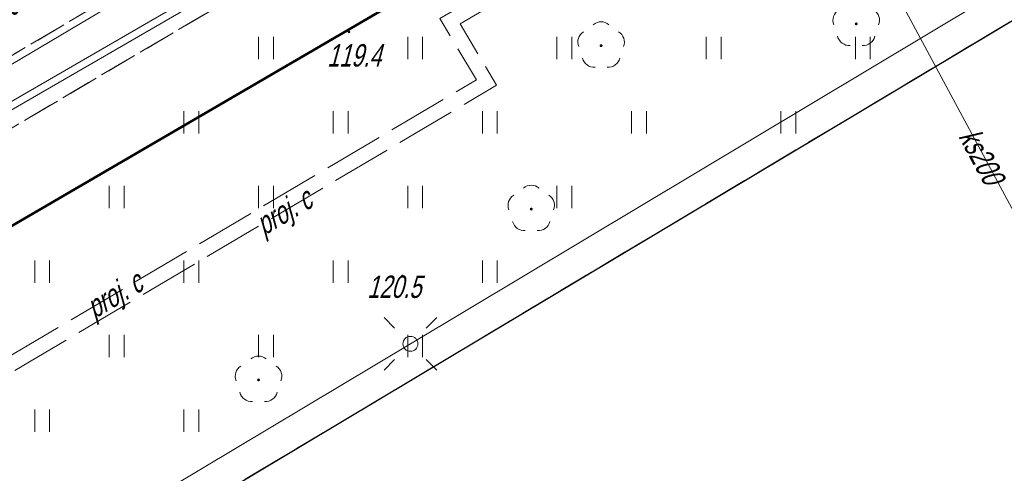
# Model space of a CAD drawing. Extents: x 7463256 to 7464485, y 5957341 to 5958260.
# Tile 209 of 256: x 7464073 to 7464106, y 5957830 to 5957845. Entities that reach past the tile are written whole.
import ezdxf
from ezdxf.enums import TextEntityAlignment as Align

# ---------------------------------------------------------------- set-up
doc = ezdxf.new("R2010")
doc.units = 0
doc.header["$MEASUREMENT"] = 0
for name, pattern in [('1.5_0.5', [2, 1.5, -0.5]), ('218-500', [1, 0.5, -0.5]), ('l219_500', [0]), ('mz1.0_0.5', [1.5, 1, -0.5]), ('mz2.0_0.5', [2.5, 2, -0.5])]:
    doc.linetypes.add(name, pattern=pattern)
doc.layers.get('0').update_dxf_attribs({"color": 2, "linetype": 'CONTINUOUS', "lineweight": 5})
for name, color, linetype in [('218-Granica użytku', 7, 'CONTINUOUS'), ('219-Linia granicy', 7, 'CONTINUOUS'), ('chodnik (powierzchnia)', 7, 'CONTINUOUS'), ('drzewo liściaste (punkt)', 7, 'CONTINUOUS'), ('jezdnia (powierzchnia)', 7, 'CONTINUOUS'), ('krawężnik (linia)', 7, 'CONTINUOUS'), ('latarnia (punkt)', 7, 'CONTINUOUS'), ('przewód ciepłowniczy - projektowany lub w budowie (linia) - ob. projektowany', 7, 'CONTINUOUS'), ('przewód ciepłowniczy - projektowany lub w budowie (linia) - ob. projektowany-Atr1', 7, 'CONTINUOUS'), ('przewód elektroenergetyczny (linia)', 7, 'CONTINUOUS'), ('przewód gazowy (linia)', 7, 'CONTINUOUS'), ('przewód kanalizacyjny (linia)', 7, 'CONTINUOUS'), ('przewód kanalizacyjny (linia)-Atr1', 7, 'CONTINUOUS'), ('punkt o określonej wysokości (sieć wodociągowa)-Atr2', 7, 'CONTINUOUS'), ('punkt wysokościowy naturalny', 7, 'CONTINUOUS'), ('punkt wysokościowy naturalny-Atr2', 7, 'CONTINUOUS'), ('trawnik (powierzchnia)', 7, 'CONTINUOUS'), ('trawnik (powierzchnia) - symbol', 7, 'CONTINUOUS')]:
    doc.layers.add(name, color=color, linetype=linetype)
doc.styles.get("Standard").update_dxf_attribs({"font": 'txt', "width": 0.75})

# ---------------------------------------------------------------- blocks, each defined once
blk = doc.blocks.new('OP021')
at = {"linetype": 'Continuous', "lineweight": 13}
h = blk.add_hatch(color=0, dxfattribs=at)
edge = h.paths.add_edge_path()
edge.add_arc((0, 0), 0.05, 0, 360)
at = {"color": 0, "linetype": 'Continuous', "lineweight": 13}
for centre, start, end in [((0, 0.4), 49.272, 130.728), ((-0.38, 0.124), 121.308, 202.548), ((0.38, 0.124), 337.452, 58.692), ((-0.235, -0.324), 193.221, 274.871), ((0.235, -0.324), 265.129, 346.779)]:
    blk.add_arc(centre, 0.4, start, end, dxfattribs=at)
blk = doc.blocks.new('PW01')
at = {"linetype": 'Continuous', "lineweight": 13}
h = blk.add_hatch(color=0, dxfattribs=at)
edge = h.paths.add_edge_path()
edge.add_arc((0, 0), 0.045, 0, 360)
blk = doc.blocks.new('SM01')
at = {"color": 0, "linetype": 'Continuous', "lineweight": 13}
for p, q in [((-0.53, 0.531), (-0.883, 0.884)), ((0.531, 0.531), (0.884, 0.884)), ((-0.53, -0.53), (-0.883, -0.883)), ((0.531, -0.53), (0.884, -0.883))]:
    blk.add_line(p, q, dxfattribs=at)
blk.add_circle((0, 0), 0.25, dxfattribs=at)
blk = doc.blocks.new('TU04')
at = {"color": 0, "linetype": 'Continuous', "lineweight": 13}
for p, q in [((0, 0), (0, 0.75)), ((0.5, 0), (0.5, 0.75))]:
    blk.add_line(p, q, dxfattribs=at)

msp = doc.modelspace()

# ---------------------------------------------------------------- linework, layer by layer
at = {"layer": '218-Granica użytku', "color": 3, "linetype": '218-500', "lineweight": 18, "flags": 128}
msp.add_lwpolyline([(7464063.22, 5957832.48), (7464090.18, 5957848.21)], dxfattribs=at)
at = {"layer": '219-Linia granicy', "color": 3, "linetype": 'l219_500', "lineweight": 50, "flags": 128}
msp.add_lwpolyline([(7464090.18, 5957848.21), (7464063.22, 5957832.48)], dxfattribs=at)
at = {"layer": 'chodnik (powierzchnia)', "color": 7, "linetype": 'mz1.0_0.5', "lineweight": 18, "flags": 128}
msp.add_lwpolyline([(7464186.364, 5957868.569), (7464185.74, 5957869.61), (7464176.74, 5957884.54), (7464171.68, 5957893.03), (7464170.04, 5957895.68), (7464168.92, 5957897.57), (7464134.26, 5957877.24), (7464103.83, 5957862.17), (7464100.38, 5957857.6), (7464058.74, 5957833.06), (7464074.13, 5957806.267)], dxfattribs=at)
msp.add_lwpolyline([(7464102.37, 5957863.7), (7464066.75, 5957842.6), (7464069.12, 5957841.6), (7464099.04, 5957859.26)], close=True, dxfattribs=at)
at = {"layer": 'jezdnia (powierzchnia)', "color": 7, "linetype": '1.5_0.5', "lineweight": 18, "flags": 128}
msp.add_lwpolyline([(7464079.793, 5957809.41), (7464078.35, 5957811.88), (7464071.27, 5957823.96), (7464084.14, 5957831.66), (7464107.04, 5957845.37), (7464161.28, 5957877.81), (7464164.16, 5957873.06), (7464164.5, 5957872.74), (7464165, 5957872.65), (7464165.4, 5957872.79), (7464168.48, 5957874.57), (7464175.642, 5957862.618)], dxfattribs=at)
at = {"layer": 'krawężnik (linia)', "color": 7, "linetype": 'Continuous', "lineweight": 25, "flags": 128}
msp.add_lwpolyline([(7464079.793, 5957809.41), (7464078.35, 5957811.88), (7464071.27, 5957823.96), (7464084.14, 5957831.66), (7464107.04, 5957845.37), (7464161.28, 5957877.81), (7464164.16, 5957873.06), (7464164.5, 5957872.74), (7464165, 5957872.65), (7464165.4, 5957872.79), (7464168.48, 5957874.57), (7464175.642, 5957862.618)], dxfattribs=at)
at = {"layer": 'przewód ciepłowniczy - projektowany lub w budowie (linia) - ob. projektowany', "color": 212, "linetype": 'mz2.0_0.5', "lineweight": 18, "flags": 128}
for points in [[(7464059.1, 5957829.97), (7464060.59, 5957830.85), (7464062.5, 5957827.62), (7464088.57, 5957843.07), (7464087.35, 5957845.13), (7464139.61, 5957876.09), (7464141.78, 5957872.43), (7464168.57, 5957888.3), (7464181.601, 5957865.926)], [(7464059.35, 5957829.54), (7464060.41, 5957830.16), (7464062.32, 5957826.94), (7464089.25, 5957842.89), (7464088.03, 5957844.95), (7464139.44, 5957875.41), (7464141.61, 5957871.74), (7464168.46, 5957887.65), (7464181.192, 5957865.698)]]:
    msp.add_lwpolyline(points, dxfattribs=at)
at = {"layer": 'przewód elektroenergetyczny (linia)', "color": 1, "linetype": 'Continuous', "lineweight": 18, "flags": 128}
msp.add_lwpolyline([(7464078.811, 5957808.865), (7464070.01, 5957824.44), (7464086.36, 5957834.22), (7464117.16, 5957852.69), (7464145.93, 5957869.92), (7464160.74, 5957878.68), (7464162.97, 5957878.93), (7464167.41, 5957876.97), (7464169.87, 5957874.37), (7464176.499, 5957863.093)], dxfattribs=at)
at = {"layer": 'przewód gazowy (linia)', "color": 40, "linetype": 'Continuous', "lineweight": 18, "flags": 128}
for points in [[(7464052.3, 5957830.01), (7464051.76, 5957831.03), (7464056.89, 5957834.04), (7464083.82, 5957850.03), (7464110.99, 5957866.2), (7464132.83, 5957879.35), (7464145.62, 5957886.89), (7464164.15, 5957898.17), (7464186.6, 5957911.68), (7464192.31, 5957914.71), (7464213.72, 5957926.68)], [(7464020.77, 5957838.3), (7464027.51, 5957843.36), (7464030.03, 5957845.32), (7464034.62, 5957848.7), (7464035.42, 5957849.25), (7464040.4, 5957852.64), (7464045.13, 5957855.65), (7464049.8, 5957858.98), (7464050.55, 5957859.51), (7464050.92, 5957859.01), (7464063.77, 5957837.65), (7464064.41, 5957837.27), (7464064.95, 5957837.62), (7464068.79, 5957839.92), (7464090.28, 5957852.37), (7464102.47, 5957859.68), (7464115.18, 5957867.31), (7464132.75, 5957877.92), (7464139.14, 5957881.92)], [(7464052.3, 5957830.01), (7464052.94, 5957830.37), (7464057.44, 5957832.92), (7464062.15, 5957835.67), (7464072.47, 5957841.77), (7464088.14, 5957850.84), (7464096.22, 5957855.63), (7464109.4, 5957863.36), (7464124.19, 5957871.77)]]:
    msp.add_lwpolyline(points, dxfattribs=at)
at = {"layer": 'przewód kanalizacyjny (linia)', "color": 34, "linetype": 'Continuous', "lineweight": 18, "flags": 128}
msp.add_lwpolyline([(7464108.59, 5957873.75), (7464115.81, 5957860.51), (7464116.1, 5957859.99), (7464115.59, 5957859.7), (7464100.14, 5957850.64), (7464110.05, 5957832.18)], dxfattribs=at)
at = {"layer": 'trawnik (powierzchnia)', "color": 7, "linetype": 'mz1.0_0.5', "lineweight": 18, "flags": 128}
for points in [[(7464169.65, 5957895.41), (7464168.12, 5957891.76), (7464182.22, 5957866.27), (7464179.55, 5957864.78), (7464172.78, 5957876.3), (7464168.06, 5957887.22), (7464164.64, 5957892.19), (7464141.63, 5957878.98), (7464138.16, 5957876.83), (7464143.78, 5957877.08), (7464164.8, 5957889.22), (7464166.28, 5957885.9), (7464171.21, 5957875.06), (7464177.93, 5957863.89), (7464175.64, 5957862.62), (7464168.48, 5957874.57), (7464165.4, 5957872.79), (7464165, 5957872.65), (7464164.5, 5957872.74), (7464164.16, 5957873.06), (7464161.28, 5957877.81), (7464107.04, 5957845.37), (7464084.14, 5957831.66), (7464071.27, 5957823.96), (7464078.35, 5957811.88), (7464079.79, 5957809.41), (7464074.13, 5957806.27), (7464058.77, 5957833.07), (7464100.38, 5957857.6), (7464103.83, 5957862.17), (7464134.26, 5957877.24), (7464168.92, 5957897.57)], [(7464099.04, 5957859.26), (7464069.12, 5957841.6), (7464066.75, 5957842.6), (7464102.37, 5957863.7)]]:
    msp.add_lwpolyline(points, close=True, dxfattribs=at)

# ---------------------------------------------------------------- block references
at = {"layer": 'drzewo liściaste (punkt)', "color": 94, "linetype": 'Continuous', "lineweight": 13}
for p in [(7464101.3, 5957844.95), (7464092.75, 5957844.22), (7464090.41, 5957838.74), (7464081.27, 5957833.01)]:
    msp.add_blockref('OP021', p, dxfattribs=at)
at = {"layer": 'latarnia (punkt)', "color": 7, "linetype": 'Continuous', "lineweight": 18}
msp.add_blockref('SM01', (7464086.36, 5957834.22), dxfattribs=at)
at = {"layer": 'punkt wysokościowy naturalny', "color": 7, "linetype": 'Continuous', "lineweight": 13}
for p in [(7464084.3, 5957844.68), (7464086.09, 5957836.5)]:
    msp.add_blockref('PW01', p, dxfattribs=at)
at = {"layer": 'trawnik (powierzchnia) - symbol', "color": 7, "linetype": 'Continuous', "lineweight": 18}
for p in [(7464081.27, 5957843.77), (7464086.27, 5957843.77), (7464091.27, 5957843.77), (7464096.27, 5957843.77), (7464101.27, 5957843.77), (7464078.77, 5957841.27), (7464083.77, 5957841.27), (7464088.77, 5957841.27), (7464093.77, 5957841.27), (7464098.77, 5957841.27), (7464076.27, 5957838.77), (7464081.27, 5957838.77), (7464086.27, 5957838.77), (7464091.27, 5957838.77), (7464073.77, 5957836.27), (7464078.77, 5957836.27), (7464083.77, 5957836.27), (7464088.77, 5957836.27), (7464076.27, 5957833.77), (7464081.27, 5957833.77), (7464086.27, 5957833.77), (7464073.77, 5957831.27), (7464078.77, 5957831.27)]:
    msp.add_blockref('TU04', p, dxfattribs=at)

# ---------------------------------------------------------------- texts
at = {"layer": 'przewód ciepłowniczy - projektowany lub w budowie (linia) - ob. projektowany-Atr1', "color": 212, "oblique": 15, "width": 0.72}
for rotation, p in [(30.637, (7464081.26, 5957838.16)), (30.652, (7464075.58, 5957835.37))]:
    msp.add_text('proj. c', height=0.75, rotation=rotation, dxfattribs=at).set_placement(p, align=Align.MIDDLE_LEFT)
at = {"layer": 'przewód kanalizacyjny (linia)-Atr1', "color": 34, "oblique": 15, "width": 0.72}
msp.add_text('ks200', height=0.75, rotation=298.23, dxfattribs=at).set_placement((7464104.71, 5957841.18))
at = {"layer": 'punkt o określonej wysokości (sieć wodociągowa)-Atr2', "color": 5, "oblique": 15, "width": 0.72}
msp.add_text('116.61', height=0.75, rotation=29.5, dxfattribs=at).set_placement((7464071.74, 5957844.48))
at = {"layer": 'punkt wysokościowy naturalny-Atr2', "color": 7, "oblique": 15, "width": 0.72}
for s, p in [('119.4', (7464083.57, 5957843.52)), ('120.5', (7464084.91, 5957835.76))]:
    msp.add_text(s, height=0.75, dxfattribs=at).set_placement(p)

doc.saveas('drawing.dxf')
